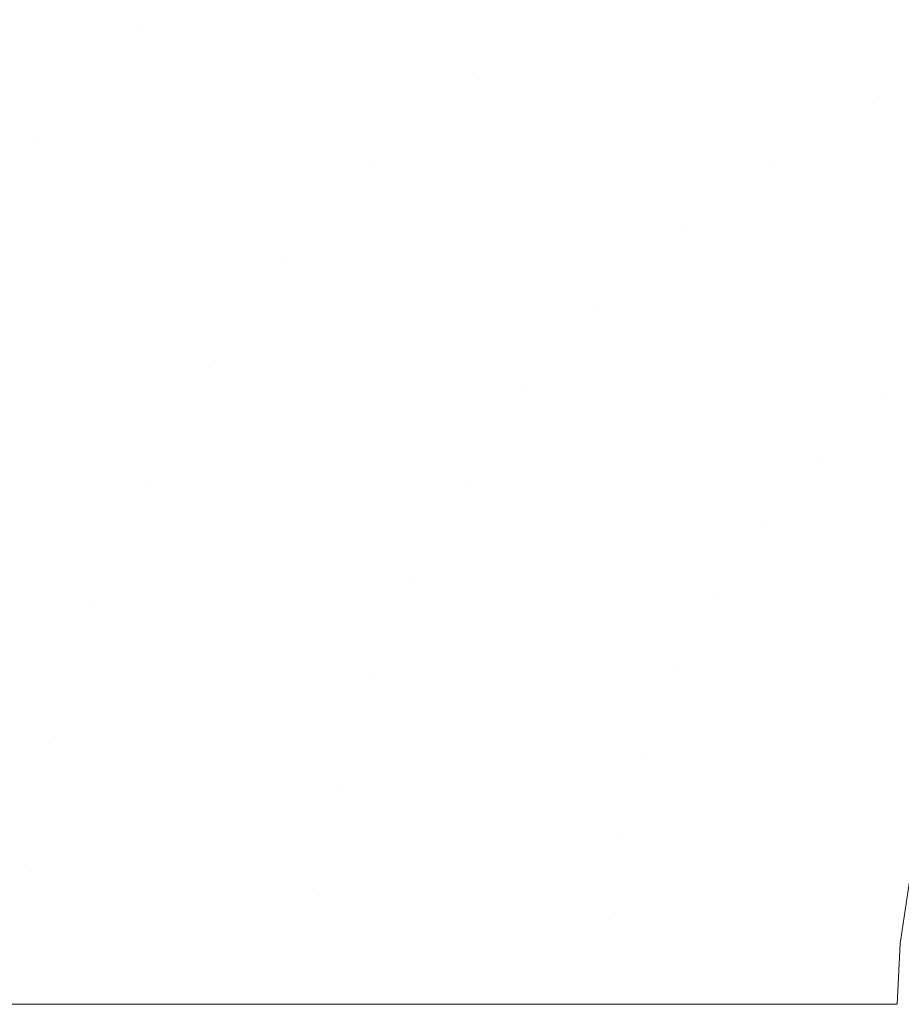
# Model space of a CAD drawing. Header units: centimetres. Extents: x -26.4 to 27.6, y -20.6 to 15.1.
# Tile 4 of 256: x -8.1 to -3, y -2.7 to 3. Entities that reach past the tile are written whole.
import ezdxf

# ---------------------------------------------------------------- set-up
doc = ezdxf.new("R2010")
doc.units = ezdxf.units.CM
doc.header["$LTSCALE"] = 2.54
doc.layers.add('Lucido design-1', color=7, linetype='Continuous')

# ---------------------------------------------------------------- blocks, each defined once
blk = doc.blocks.new('Gruppo-1')
at = {"color": 5, "linetype": 'Continuous', "lineweight": 9}
for points, invisible_edges in [([(-7.969, 4.3861, -310.3193), (-8.7851, 3.7039, -310.3599), (-7.4204, 2.961, -310.9335)], 11), ([(-7.4204, 2.961, -310.9335), (-6.7136, 3.5741, -310.914), (-7.969, 4.3861, -310.3193)], 11), ([(-2.5499, 4.1922, -311.3488), (-3.3273, 3.9227, -311.3525), (-2.5515, 2.8015, -311.6948)], 11), ([(-5.9155, 4.1211, -310.895), (-6.7136, 3.5741, -310.914), (-5.4714, 2.699, -311.3709)], 11), ([(-5.4714, 2.699, -311.3709), (-4.8065, 3.1736, -311.364), (-5.9155, 4.1211, -310.895)], 11), ([(-3.3273, 3.9227, -311.3525), (-4.0865, 3.5825, -311.3577), (-3.1532, 2.5157, -311.6964)], 11), ([(-3.1532, 2.5157, -311.6964), (-2.5515, 2.8015, -311.6948), (-3.3273, 3.9227, -311.3525)], 11), ([(-8.7851, 3.7039, -310.3599), (-9.4579, 2.9783, -310.3996), (-8.0143, 2.3044, -310.9526)], 11), ([(-8.0143, 2.3044, -310.9526), (-7.4204, 2.961, -310.9335), (-8.7851, 3.7039, -310.3599)], 11), ([(-6.7136, 3.5741, -310.914), (-7.4204, 2.961, -310.9335), (-6.0668, 2.1661, -311.378)], 11), ([(-6.0668, 2.1661, -311.378), (-5.4714, 2.699, -311.3709), (-6.7136, 3.5741, -310.914)], 11), ([(-4.0865, 3.5825, -311.3577), (-4.8065, 3.1736, -311.364), (-3.7249, 2.1734, -311.6984)], 11), ([(-3.7249, 2.1734, -311.6984), (-3.1532, 2.5157, -311.6964), (-4.0865, 3.5825, -311.3577)], 11), ([(-4.8065, 3.1736, -311.364), (-5.4714, 2.699, -311.3709), (-4.256, 1.7768, -311.7006)], 11), ([(-4.256, 1.7768, -311.7006), (-3.7249, 2.1734, -311.6984), (-4.8065, 3.1736, -311.364)], 11), ([(-8.5027, 1.6151, -310.9704), (-8.0143, 2.3044, -310.9526), (-9.4579, 2.9783, -310.3996)], 11), ([(-7.4204, 2.961, -310.9335), (-8.0143, 2.3044, -310.9526), (-6.5773, 1.5906, -311.385)], 11), ([(-6.5773, 1.5906, -311.385), (-6.0668, 2.1661, -311.378), (-7.4204, 2.961, -310.9335)], 11), ([(-2.5515, 2.8015, -311.6948), (-3.1532, 2.5157, -311.6964), (-2.2564, 1.4112, -311.9119)], 11), ([(-5.4714, 2.699, -311.3709), (-6.0668, 2.1661, -311.378), (-4.7369, 1.3312, -311.7029)], 11), ([(-4.7369, 1.3312, -311.7029), (-4.256, 1.7768, -311.7006), (-5.4714, 2.699, -311.3709)], 11), ([(-3.1532, 2.5157, -311.6964), (-3.7249, 2.1734, -311.6984), (-2.6824, 1.1358, -311.9124)], 11), ([(-2.6824, 1.1358, -311.9124), (-2.2564, 1.4112, -311.9119), (-3.1532, 2.5157, -311.6964)], 11), ([(-8.0143, 2.3044, -310.9526), (-8.5027, 1.6151, -310.9704), (-7.0055, 0.9813, -311.3915)], 11), ([(-7.0055, 0.9813, -311.3915), (-6.5773, 1.5906, -311.385), (-8.0143, 2.3044, -310.9526)], 11), ([(-6.0668, 2.1661, -311.378), (-6.5773, 1.5906, -311.385), (-5.1574, 0.8459, -311.7051)], 11), ([(-5.1574, 0.8459, -311.7051), (-4.7369, 1.3312, -311.7029), (-6.0668, 2.1661, -311.378)], 11), ([(-3.7249, 2.1734, -311.6984), (-4.256, 1.7768, -311.7006), (-3.0792, 0.8192, -311.9129)], 11), ([(-3.0792, 0.8192, -311.9129), (-2.6824, 1.1358, -311.9124), (-3.7249, 2.1734, -311.6984)], 11), ([(-4.256, 1.7768, -311.7006), (-4.7369, 1.3312, -311.7029), (-3.4411, 0.4644, -311.9134)], 11), ([(-3.4411, 0.4644, -311.9134), (-3.0792, 0.8192, -311.9129), (-4.256, 1.7768, -311.7006)], 11), ([(-8.5027, 1.6151, -310.9704), (-8.9227, 0.8501, -310.9859), (-7.3721, 0.3144, -311.397)], 11), ([(-7.3721, 0.3144, -311.397), (-7.0055, 0.9813, -311.3915), (-8.5027, 1.6151, -310.9704)], 11), ([(-6.5773, 1.5906, -311.385), (-7.0055, 0.9813, -311.3915), (-5.5165, 0.3276, -311.7072)], 11), ([(-5.5165, 0.3276, -311.7072), (-5.1574, 0.8459, -311.7051), (-6.5773, 1.5906, -311.385)], 11), ([(-4.7369, 1.3312, -311.7029), (-5.1574, 0.8459, -311.7051), (-3.7624, 0.0765, -311.9139)], 11), ([(-3.7624, 0.0765, -311.9139), (-3.4411, 0.4644, -311.9134), (-4.7369, 1.3312, -311.7029)], 11), ([(-2.6824, 1.1358, -311.9124), (-3.0792, 0.8192, -311.9129), (-1.9529, -0.1707, -311.9886)], 11), ([(-7.0055, 0.9813, -311.3915), (-7.3721, 0.3144, -311.397), (-5.8216, -0.2322, -311.7089)], 11), ([(-5.8216, -0.2322, -311.7089), (-5.5165, 0.3276, -311.7072), (-7.0055, 0.9813, -311.3915)], 11), ([(-8.9227, 0.8501, -310.9859), (-9.2696, 0.001, -310.9984), (-7.6723, -0.4125, -311.4012)], 11), ([(-7.6723, -0.4125, -311.4012), (-7.3721, 0.3144, -311.397), (-8.9227, 0.8501, -310.9859)], 11), ([(-5.1574, 0.8459, -311.7051), (-5.5165, 0.3276, -311.7072), (-4.0402, -0.34, -311.9143)], 11), ([(-4.0402, -0.34, -311.9143), (-3.7624, 0.0765, -311.9139), (-5.1574, 0.8459, -311.7051)], 11), ([(-3.0792, 0.8192, -311.9129), (-3.4411, 0.4644, -311.9134), (-2.1902, -0.4325, -311.9886)], 11), ([(-2.1902, -0.4325, -311.9886), (-1.9529, -0.1707, -311.9886), (-3.0792, 0.8192, -311.9129)], 10), ([(-3.4411, 0.4644, -311.9134), (-3.7624, 0.0765, -311.9139), (-2.4006, -0.7162, -311.9886)], 11), ([(-2.4006, -0.7162, -311.9886), (-2.1902, -0.4325, -311.9886), (-3.4411, 0.4644, -311.9134)], 10), ([(-7.3721, 0.3144, -311.397), (-7.6723, -0.4125, -311.4012), (-6.0688, -0.8315, -311.71)], 11), ([(-6.0688, -0.8315, -311.71), (-5.8216, -0.2322, -311.7089), (-7.3721, 0.3144, -311.397)], 11), ([(-5.5165, 0.3276, -311.7072), (-5.8216, -0.2322, -311.7089), (-4.2741, -0.7842, -311.9147)], 11), ([(-4.2741, -0.7842, -311.9147), (-4.0402, -0.34, -311.9143), (-5.5165, 0.3276, -311.7072)], 11), ([(-3.7624, 0.0765, -311.9139), (-4.0402, -0.34, -311.9143), (-2.5823, -1.0193, -311.9886)], 11), ([(-2.5823, -1.0193, -311.9886), (-2.4006, -0.7162, -311.9886), (-3.7624, 0.0765, -311.9139)], 10), ([(-9.2696, 0.001, -310.9984), (-9.5222, -0.8779, -311.0068), (-7.8918, -1.1631, -311.4036)], 11), ([(-7.8918, -1.1631, -311.4036), (-7.6723, -0.4125, -311.4012), (-9.2696, 0.001, -310.9984)], 11), ([(-5.8216, -0.2322, -311.7089), (-6.0688, -0.8315, -311.71), (-4.4611, -1.2519, -311.9149)], 11), ([(-4.4611, -1.2519, -311.9149), (-4.2741, -0.7842, -311.9147), (-5.8216, -0.2322, -311.7089)], 11), ([(-4.0402, -0.34, -311.9143), (-4.2741, -0.7842, -311.9147), (-2.7333, -1.3386, -311.9886)], 11), ([(-2.7333, -1.3386, -311.9886), (-2.5823, -1.0193, -311.9886), (-4.0402, -0.34, -311.9143)], 10), ([(-7.6723, -0.4125, -311.4012), (-7.8918, -1.1631, -311.4036), (-6.2496, -1.4493, -311.7105)], 11), ([(-6.2496, -1.4493, -311.7105), (-6.0688, -0.8315, -311.71), (-7.6723, -0.4125, -311.4012)], 11), ([(-4.2741, -0.7842, -311.9147), (-4.4611, -1.2519, -311.9149), (-2.8523, -1.6713, -311.9886)], 11), ([(-2.8523, -1.6713, -311.9886), (-2.7333, -1.3386, -311.9886), (-4.2741, -0.7842, -311.9147)], 10), ([(-6.0688, -0.8315, -311.71), (-6.2496, -1.4493, -311.7105), (-4.5973, -1.7336, -311.915)], 11), ([(-4.5973, -1.7336, -311.915), (-4.4611, -1.2519, -311.9149), (-6.0688, -0.8315, -311.71)], 11), ([(-9.5222, -0.8779, -311.0068), (-9.6833, -1.8078, -311.0101), (-8.0313, -1.947, -311.4038)], 11), ([(-8.0313, -1.947, -311.4038), (-7.8918, -1.1631, -311.4036), (-9.5222, -0.8779, -311.0068)], 11), ([(-7.8918, -1.1631, -311.4036), (-8.0313, -1.947, -311.4038), (-6.3634, -2.0865, -311.7102)], 11), ([(-6.3634, -2.0865, -311.7102), (-6.2496, -1.4493, -311.7105), (-7.8918, -1.1631, -311.4036)], 11), ([(-4.4611, -1.2519, -311.9149), (-4.5973, -1.7336, -311.915), (-2.9382, -2.014, -311.9886)], 11), ([(-2.9382, -2.014, -311.9886), (-2.8523, -1.6713, -311.9886), (-4.4611, -1.2519, -311.9149)], 10), ([(-6.2496, -1.4493, -311.7105), (-6.3634, -2.0865, -311.7102), (-4.6817, -2.2256, -311.9149)], 11), ([(-4.6817, -2.2256, -311.9149), (-4.5973, -1.7336, -311.915), (-6.2496, -1.4493, -311.7105)], 11), ([(-4.5973, -1.7336, -311.915), (-4.6817, -2.2256, -311.9149), (-2.99, -2.3634, -311.9886)], 11), ([(-2.99, -2.3634, -311.9886), (-2.9382, -2.014, -311.9886), (-4.5973, -1.7336, -311.915)], 10), ([(-9.6833, -1.8078, -311.0101), (-9.7516, -2.7163, -311.0076), (-8.0895, -2.7163, -311.4016)], 9), ([(-8.0895, -2.7163, -311.4016), (-8.0313, -1.947, -311.4038), (-9.6833, -1.8078, -311.0101)], 11), ([(-8.0313, -1.947, -311.4038), (-8.0895, -2.7163, -311.4016), (-6.4092, -2.7163, -311.7089)], 9), ([(-6.4092, -2.7163, -311.7089), (-6.3634, -2.0865, -311.7102), (-8.0313, -1.947, -311.4038)], 11), ([(-6.3634, -2.0865, -311.7102), (-6.4092, -2.7163, -311.7089), (-4.7136, -2.7163, -311.9145)], 9), ([(-4.7136, -2.7163, -311.9145), (-4.6817, -2.2256, -311.9149), (-6.3634, -2.0865, -311.7102)], 11), ([(-4.6817, -2.2256, -311.9149), (-4.7136, -2.7163, -311.9145), (-3.0074, -2.7163, -311.9886), (-2.99, -2.3634, -311.9886)], 9)]:
    blk.add_3dface(points, dxfattribs=dict(at, invisible_edges=invisible_edges))
blk = doc.blocks.new('Gruppo-2-1')
at = {"color": 5}
blk.add_blockref('Gruppo-1', (0, 0), dxfattribs=at)

msp = doc.modelspace()

# ---------------------------------------------------------------- block references
at = {"layer": 'Lucido design-1', "color": 7}
msp.add_blockref('Gruppo-2-1', (0, 0), dxfattribs=at)

doc.saveas('drawing.dxf')
